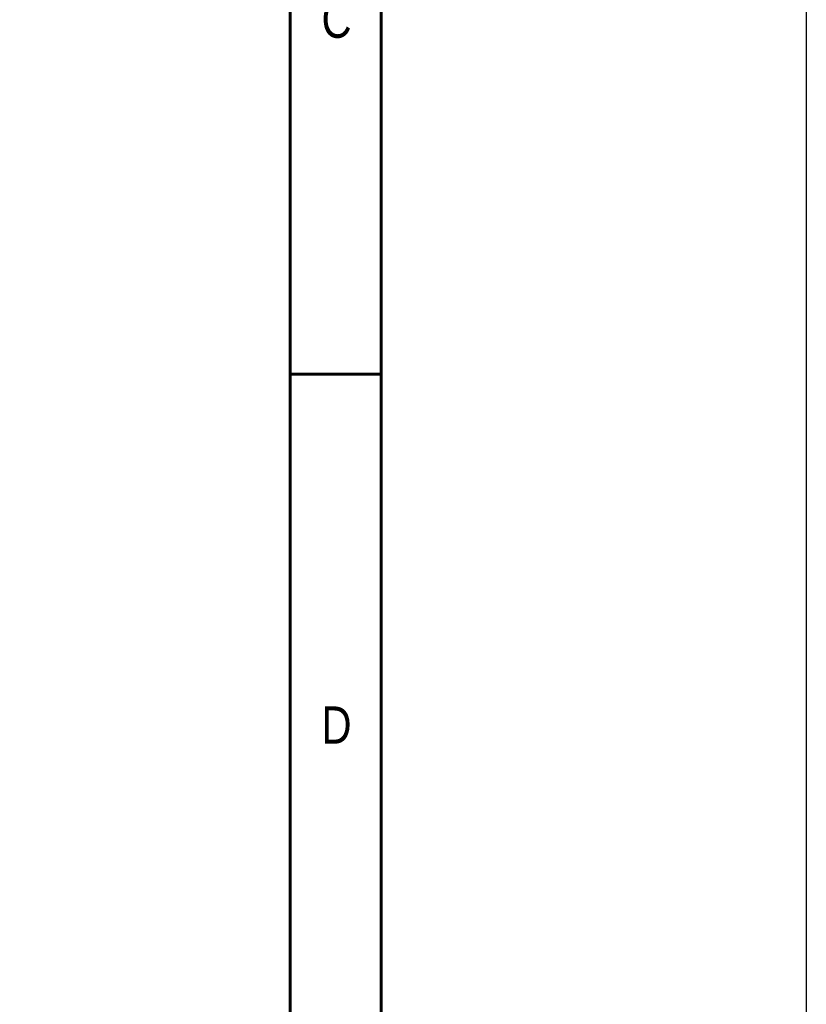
# Model space of a CAD drawing. Header units: millimetres. Extents: x 399 to 6076, y -1991 to 1602.
# Tile 237 of 256: x 4850 to 4975, y 236 to 392. Entities that reach past the tile are written whole.
import ezdxf
from ezdxf.enums import TextEntityAlignment as Align

# ---------------------------------------------------------------- set-up
doc = ezdxf.new("R2010")
doc.units = ezdxf.units.MM
doc.layers.add('BORDER', color=7, linetype='Continuous')
doc.styles.add('SEACAD_arial_ttf', font='arial.ttf', dxfattribs={"height": 0.2})

# ---------------------------------------------------------------- blocks, each defined once
blk = doc.blocks.new('A4橫')
at = {"layer": 'BORDER', "color": 123, "linetype": 'Continuous', "lineweight": 60, "ltscale": 25.4}
for p, q in [((4924.324, 1170.892), (4924.324, 1453.749)), ((4917.114, 1446.539), (4917.114, 1170.892)), ((4924.324, 1261.095), (4917.114, 1261.095))]:
    blk.add_line(p, q, dxfattribs=at)
at = {"layer": 'BORDER', "color": 60, "linetype": 'Continuous', "ltscale": 25.4, "style": 'SEACAD_arial_ttf', "width": 0.8}
for s, p in [('C', (4919.601, 1290.649)), ('D', (4919.601, 1234.806))]:
    blk.add_text(s, height=2.943, dxfattribs=at).set_placement(p, align=Align.TOP_LEFT)

msp = doc.modelspace()

# ---------------------------------------------------------------- linework, layer by layer
at = {"color": 4}
msp.add_lwpolyline([(4454.625, 785.255), (4974.625, 785.255), (4974.625, -1990.745), (4454.625, -1990.745)], close=True, dxfattribs=at)

# ---------------------------------------------------------------- block references
at = {"xscale": 2, "yscale": 2, "zscale": 2}
msp.add_blockref('A4橫', (-4941.232, -2186.386), dxfattribs=at)

doc.saveas('drawing.dxf')
